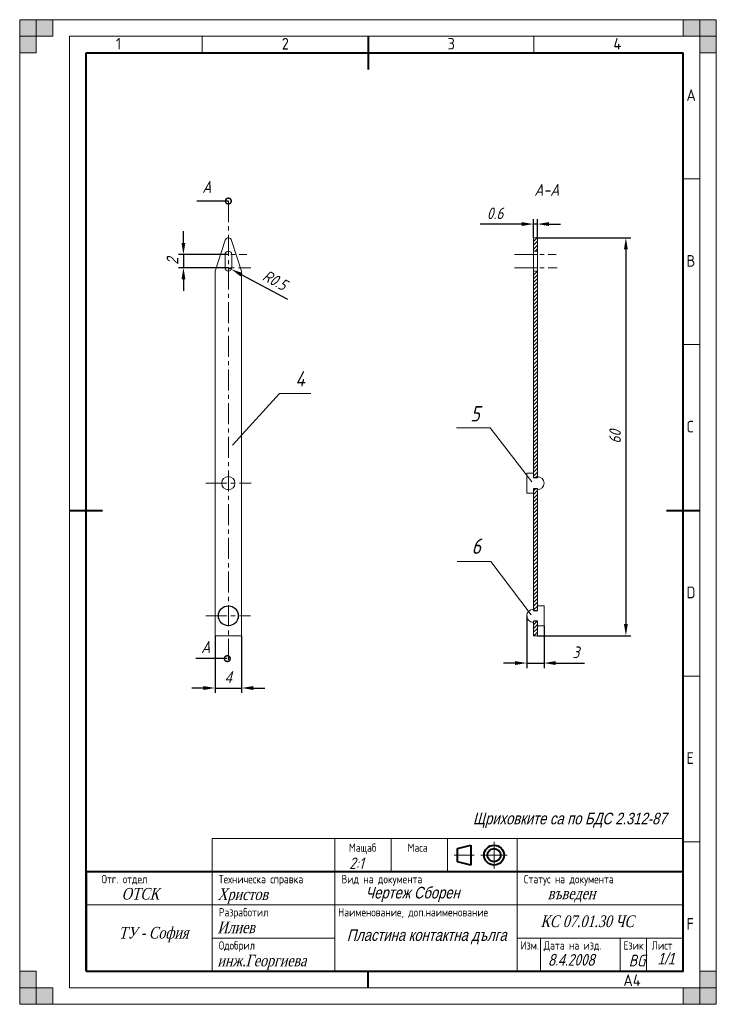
# Model space of a CAD drawing. Extents: x 0 to 210, y 0 to 297.
import ezdxf
from ezdxf.enums import TextEntityAlignment as Align

# ---------------------------------------------------------------- set-up
doc = ezdxf.new("R2010")
doc.units = 0
doc.linetypes.add('CENTER', pattern=[50.8, 31.75, -6.35, 6.35, -6.35])
doc.layers.get('0').update_dxf_attribs({"linetype": 'CONTINUOUS'})
doc.layers.get('DEFPOINTS').update_dxf_attribs({"linetype": 'CONTINUOUS'})
for name, color, linetype, lineweight in [('AxisLine', 6, 'CENTER', 20), ('Dimensions', 1, 'CONTINUOUS', 20), ('Hatch', 3, 'CONTINUOUS', 20), ('Text15', 9, 'CONTINUOUS', 15), ('Text35', 3, 'CONTINUOUS', 35), ('Text50', 9, 'CONTINUOUS', 15), ('Thick Line', 5, 'CONTINUOUS', 25), ('ThickLine', 5, 'CONTINUOUS', 40), ('ThinLine', 1, 'CONTINUOUS', 20)]:
    doc.layers.add(name, color=color, linetype=linetype, lineweight=lineweight)
doc.styles.add('ISO Proportional', font='isocp.shx')
doc.styles.get("Standard").update_dxf_attribs({"font": 'simplexc.shx', "width": 0.8, "oblique": 15})
doc.styles.add('WFTEXTn', font='simplexc.shx', dxfattribs={"width": 0.8})
doc.dimstyles.get("Standard").update_dxf_attribs({"dimtxt": 3.5, "dimasz": 3.5, "dimexe": 1.5, "dimexo": 0, "dimgap": 1.5, "dimtad": 1, "dimdsep": 46, "dimtxsty": 'Standard', "dimcen": -1.5, "dimdle": 1.25, "dimadec": 0, "dimazin": 0, "dimtfac": 0.75, "dimtdec": 1, "dimtmove": 0, "dimatfit": 3, "dimfxl": 0, "dimtolj": 1, "dimarcsym": 0})
doc.dimstyles.new('STANDARD$7', dxfattribs={"dimtxt": 3.5, "dimasz": 3.5, "dimexe": 1.5, "dimexo": 0, "dimgap": 1.5, "dimtad": 1, "dimdsep": 46, "dimtxsty": 'Standard', "dimblk1": 'DOTSMALL', "dimblk2": 'DOTSMALL', "dimsah": 1, "dimcen": -1.5, "dimdle": 1.25, "dimadec": 0, "dimazin": 0, "dimtfac": 0.75, "dimtdec": 1, "dimtmove": 0, "dimatfit": 3, "dimldrblk": 'DOTSMALL', "dimfxl": 0, "dimtolj": 1, "dimarcsym": 0})

# ---------------------------------------------------------------- blocks, each defined once
blk = doc.blocks.new('*D5')
at = {"layer": 'DEFPOINTS', "color": 0, "ltscale": 0.2}
for p in [(58.9, 111.19), (66.9, 111.19), (66.9, 95.41)]:
    blk.add_point(p, dxfattribs=at)
at = {"layer": 'Dimensions', "color": 0, "lineweight": -2, "ltscale": 0.2}
for p, q in [((58.9, 111.19), (58.9, 93.91)), ((66.9, 111.19), (66.9, 93.91)), ((55.4, 95.41), (51.9, 95.41)), ((58.9, 95.41), (66.9, 95.41)), ((70.4, 95.41), (73.9, 95.41))]:
    blk.add_line(p, q, dxfattribs=at)
at = {"layer": 'Dimensions', "color": 0, "ltscale": 0.2}
for points in [[(55.4, 95.99), (55.4, 94.82), (58.9, 95.41)], [(70.4, 95.99), (70.4, 94.82), (66.9, 95.41)]]:
    blk.add_solid(points, dxfattribs=at)
at = {"layer": 'Dimensions', "color": 0, "ltscale": 0.2, "insert": (62.9, 98.67), "char_height": 3.5, "attachment_point": 5}
blk.add_mtext('\\A1;{\\fProxy 1|b0|i0|c204|p0;4}', dxfattribs=at)
blk = doc.blocks.new('*D6')
at = {"layer": 'DEFPOINTS', "color": 0, "ltscale": 0.2}
for p in [(62.9, 226.19), (49.36, 222.19), (62.9, 222.19)]:
    blk.add_point(p, dxfattribs=at)
at = {"layer": 'Dimensions', "color": 0, "lineweight": -2, "ltscale": 0.2}
for p, q in [((49.36, 229.69), (49.36, 233.19)), ((62.9, 226.19), (47.86, 226.19)), ((49.36, 226.19), (49.36, 222.19)), ((62.9, 222.19), (47.86, 222.19)), ((49.36, 218.69), (49.36, 215.19))]:
    blk.add_line(p, q, dxfattribs=at)
at = {"layer": 'Dimensions', "color": 0, "ltscale": 0.2}
for points in [[(48.77, 229.69), (49.94, 229.69), (49.36, 226.19)], [(48.77, 218.69), (49.94, 218.69), (49.36, 222.19)]]:
    blk.add_solid(points, dxfattribs=at)
at = {"layer": 'Dimensions', "color": 0, "ltscale": 0.2, "insert": (46.09, 224.19), "char_height": 3.5, "attachment_point": 5, "rotation": 90}
blk.add_mtext('\\A1;{\\fProxy 1|b0|i0|c204|p0;2}', dxfattribs=at)
blk = doc.blocks.new('*D7')
at = {"layer": 'DEFPOINTS', "color": 0, "ltscale": 0.2}
for p in [(62.9, 222.19), (63.78, 221.72)]:
    blk.add_point(p, dxfattribs=at)
at = {"layer": 'Dimensions', "color": 0, "lineweight": -2, "ltscale": 0.2}
for p, q in [((62.9, 222.19), (63.78, 221.72)), ((80.85, 212.64), (66.87, 220.08))]:
    blk.add_line(p, q, dxfattribs=at)
at = {"layer": 'Dimensions', "color": 0, "ltscale": 0.2}
blk.add_solid([(67.15, 220.6), (66.6, 219.57), (63.78, 221.72)], dxfattribs=at)
at = {"layer": 'Dimensions', "color": 0, "ltscale": 0.2, "insert": (76.94, 218.41), "char_height": 3.5, "attachment_point": 5, "rotation": 331.9741}
blk.add_mtext('\\A1;R0.5', dxfattribs=at)
blk = doc.blocks.new('*D11')
at = {"layer": 'DEFPOINTS', "color": 0, "ltscale": 0.2}
for p in [(154.86, 235.35), (154.86, 231.19), (156.06, 231.19)]:
    blk.add_point(p, dxfattribs=at)
at = {"layer": 'ThinLine', "color": 0, "lineweight": -2, "ltscale": 0.2}
for p, q in [((151.36, 235.35), (138.77, 235.35)), ((154.86, 231.19), (154.86, 236.85)), ((156.06, 235.35), (154.86, 235.35)), ((156.06, 231.19), (156.06, 236.85)), ((159.56, 235.35), (163.06, 235.35))]:
    blk.add_line(p, q, dxfattribs=at)
at = {"layer": 'ThinLine', "color": 0, "ltscale": 0.2}
for points in [[(151.36, 235.94), (151.36, 234.77), (154.86, 235.35)], [(159.56, 235.94), (159.56, 234.77), (156.06, 235.35)]]:
    blk.add_solid(points, dxfattribs=at)
at = {"layer": 'ThinLine', "color": 0, "ltscale": 0.2, "insert": (143.32, 238.6), "char_height": 3.5, "attachment_point": 5}
blk.add_mtext('\\A1;0.6', dxfattribs=at)
blk = doc.blocks.new('*D13')
at = {"layer": 'DEFPOINTS', "color": 0, "ltscale": 0.2}
for p in [(156.06, 231.19), (156.06, 111.19), (182.74, 111.19)]:
    blk.add_point(p, dxfattribs=at)
at = {"layer": 'ThinLine', "color": 0, "lineweight": -2, "ltscale": 0.2}
for p, q in [((156.06, 231.19), (184.24, 231.19)), ((182.74, 227.69), (182.74, 114.69)), ((156.06, 111.19), (184.24, 111.19))]:
    blk.add_line(p, q, dxfattribs=at)
at = {"layer": 'ThinLine', "color": 0, "ltscale": 0.2}
for points in [[(182.16, 227.69), (183.32, 227.69), (182.74, 231.19)], [(182.16, 114.69), (183.32, 114.69), (182.74, 111.19)]]:
    blk.add_solid(points, dxfattribs=at)
at = {"layer": 'ThinLine', "color": 0, "ltscale": 0.2, "insert": (179.49, 171.19), "char_height": 3.5, "attachment_point": 5, "rotation": 90}
blk.add_mtext('\\A1;60', dxfattribs=at)
blk = doc.blocks.new('_DOTSMALL')
at = {"color": 0, "linetype": 'ByBlock', "ltscale": 0.5, "const_width": 0.5}
blk.add_lwpolyline([(-0.0625, 0, 1), (0.0625, 0, 1)], format="xyb", close=True, dxfattribs=at)
blk = doc.blocks.new('*D23')
at = {"layer": 'DEFPOINTS', "color": 0, "ltscale": 0.2}
for p in [(152.86, 117.19), (158.06, 114.19), (158.06, 102.94)]:
    blk.add_point(p, dxfattribs=at)
at = {"layer": 'ThinLine', "color": 0, "lineweight": -2, "ltscale": 0.2}
for p, q in [((152.86, 117.19), (152.86, 101.44)), ((158.06, 114.19), (158.06, 101.44)), ((149.36, 102.94), (145.86, 102.94)), ((152.86, 102.94), (158.06, 102.94)), ((161.56, 102.94), (170.29, 102.94))]:
    blk.add_line(p, q, dxfattribs=at)
at = {"layer": 'ThinLine', "color": 0, "ltscale": 0.2}
for points in [[(149.36, 103.52), (149.36, 102.35), (152.86, 102.94)], [(161.56, 103.52), (161.56, 102.35), (158.06, 102.94)]]:
    blk.add_solid(points, dxfattribs=at)
at = {"layer": 'ThinLine', "color": 0, "ltscale": 0.2, "insert": (167.68, 106.19), "char_height": 3.5, "attachment_point": 5}
blk.add_mtext('\\A1;3', dxfattribs=at)

msp = doc.modelspace()

# ---------------------------------------------------------------- hatches: boundary and pattern name
at = {"layer": 'Hatch', "ltscale": 0.2}
h = msp.add_hatch(dxfattribs=at)
h.set_pattern_fill('ANSI31', color=256, scale=0.25, style=0)
h.paths.add_polyline_path([(156.064, 221.195), (154.864, 221.195), (154.864, 158.795), (156.064, 158.795), (156.064, 159.195)])
h.paths.add_polyline_path([(156.064, 231.195), (154.864, 231.195), (154.864, 227.195), (156.064, 227.195)])
h = msp.add_hatch(dxfattribs=at)
h.set_pattern_fill('ANSI31', color=256, scale=0.25, style=0)
h.paths.add_polyline_path([(156.064, 155.595), (154.864, 155.595), (154.864, 119.195), (154.864, 118.795), (156.064, 118.795)])
h.paths.add_polyline_path([(156.064, 115.595), (154.864, 115.595), (154.864, 111.195), (156.064, 111.195)])
at = {"layer": 'ThinLine'}
for points in [[(0, 297), (5, 297), (5, 287), (0, 287)], [(0, 292), (10, 292), (10, 297), (0, 297)], [(210, 297), (210, 292), (200, 292), (200, 297)], [(205, 297), (205, 287), (210, 287), (210, 297)], [(5, 0), (5, 10), (0, 10), (0, 0)], [(210, 0), (205, 0), (205, 10), (210, 10)], [(0, 0), (0, 5), (10, 5), (10, 0)], [(210, 5), (200, 5), (200, 0), (210, 0)]]:
    msp.add_hatch(color=256, dxfattribs=at).paths.add_polyline_path(points)

# ---------------------------------------------------------------- linework, layer by layer
at = {"layer": 'AxisLine', "ltscale": 0.2}
for p, q in [((62.902, 242.293), (62.902, 103.812)), ((56.03, 226.195), (68.491, 226.195)), ((149.174, 226.195), (161.737, 226.195)), ((55.758, 222.195), (69.648, 222.195)), ((149.174, 222.195), (161.979, 222.195)), ((56.073, 157.195), (69.81, 157.195)), ((56.073, 117.195), (69.535, 117.195))]:
    msp.add_line(p, q, dxfattribs=at)
at = {"layer": 'Text15', "ltscale": 0.2}
for p, q in [((64.138, 168.683), (78.339, 184.277)), ((78.339, 184.277), (87.74, 184.277)), ((141.807, 173.905), (131.694, 173.905)), ((154.344, 157.635), (141.807, 173.905)), ((142.038, 133.528), (131.925, 133.528)), ((154.188, 117.517), (142.038, 133.528))]:
    msp.add_line(p, q, dxfattribs=at)
at = {"layer": 'Thick Line', "ltscale": 0.2}
for p, q in [((156.064, 158.795), (154.864, 158.795)), ((156.064, 159.195), (156.064, 158.795)), ((154.864, 155.595), (156.064, 155.595)), ((154.864, 119.195), (154.864, 118.795)), ((154.864, 118.795), (156.064, 118.795)), ((156.064, 115.595), (154.864, 115.595))]:
    msp.add_line(p, q, dxfattribs=at)
msp.add_circle((62.902, 117.195), 3, dxfattribs=at)
at = {"layer": 'ThickLine'}
for p, q in [((105, 292), (105, 282)), ((20, 10), (20, 287)), ((20, 287), (200, 287)), ((200, 10), (200, 287)), ((15, 149), (25, 149)), ((195, 149), (205, 149)), ((132, 47), (136, 48)), ((136, 48), (136, 42)), ((132, 43), (132, 47)), ((136, 42), (132, 43)), ((105, 5), (105, 10))]:
    msp.add_line(p, q, dxfattribs=at)
at = {"layer": 'ThickLine', "linetype": 'Continuous', "lineweight": 15}
for p, q in [((58.902, 221.195), (61.951, 230.506)), ((66.902, 221.195), (63.882, 230.391)), ((154.864, 227.195), (154.864, 231.195)), ((154.864, 231.195), (156.064, 231.195)), ((156.064, 231.195), (156.064, 227.195)), ((61.902, 222.195), (61.902, 226.195)), ((63.902, 222.195), (63.902, 226.195)), ((154.864, 226.195), (154.864, 227.195)), ((154.864, 227.195), (156.064, 227.195)), ((154.864, 222.195), (154.864, 226.195)), ((154.864, 226.195), (156.064, 226.195)), ((156.064, 226.195), (156.064, 227.195)), ((156.064, 222.195), (156.064, 226.195)), ((58.902, 221.195), (58.902, 111.195)), ((66.902, 221.195), (66.902, 111.195)), ((154.864, 222.195), (156.064, 222.195)), ((154.864, 221.195), (154.864, 222.195)), ((156.064, 221.195), (154.864, 221.195)), ((154.864, 158.795), (154.864, 221.195)), ((156.064, 221.195), (156.064, 222.195)), ((156.064, 221.195), (156.064, 159.195)), ((154.864, 160.195), (152.864, 160.195)), ((152.864, 154.195), (152.864, 160.195)), ((154.864, 119.195), (154.864, 155.595)), ((156.064, 155.595), (156.064, 118.795)), ((152.864, 154.195), (154.864, 154.195)), ((158.064, 120.195), (156.064, 120.195)), ((158.064, 120.195), (158.064, 114.195)), ((154.864, 111.195), (154.864, 115.595)), ((156.064, 115.595), (156.064, 111.195)), ((156.064, 114.195), (158.064, 114.195)), ((66.902, 111.195), (58.902, 111.195)), ((156.064, 111.195), (154.864, 111.195))]:
    msp.add_line(p, q, dxfattribs=at)
at = {"layer": 'ThickLine'}
msp.add_lwpolyline([(20, 10), (200, 10), (200, 40), (20, 40)], close=True, dxfattribs=at)
at = {"layer": 'ThickLine', "linetype": 'Continuous', "lineweight": 15}
msp.add_circle((62.902, 157.195), 2, dxfattribs=at)
at = {"layer": 'ThickLine'}
for radius in [3, 2]:
    msp.add_circle((143, 45), radius, dxfattribs=at)
at = {"layer": 'ThickLine', "linetype": 'Continuous', "lineweight": 15}
for centre, radius, start, end in [((62.902, 230.195), 1, 11.29705, 161.86506), ((62.902, 226.195), 1, 360, 180), ((62.902, 222.195), 1, 180, 0), ((156.064, 157.195), 2, 270, 90), ((154.864, 117.195), 2, 90, 270)]:
    msp.add_arc(centre, radius, start, end, dxfattribs=at)
at = {"layer": 'ThinLine'}
for p, q in [((210, 297), (0, 297)), ((0, 297), (0, 0)), ((210, 297), (210, 0)), ((205, 292), (15, 292)), ((15, 292), (15, 5)), ((55, 292), (55, 287)), ((155, 292), (155, 287)), ((205, 292), (205, 5)), ((200, 249), (205, 249)), ((200, 199), (205, 199)), ((200, 99), (205, 99)), ((95.002, 40), (95.002, 50)), ((112.002, 40), (112.002, 50)), ((129.002, 40), (129.002, 50)), ((143, 41), (143, 49)), ((150.002, 40), (150.002, 50)), ((200, 49), (205, 49)), ((131, 45), (137, 45)), ((139, 45), (147, 45)), ((58.002, 10), (58.002, 40)), ((95.002, 10), (95.002, 40)), ((150.002, 10), (150.002, 40)), ((20, 30), (200, 30)), ((58.002, 20), (95.002, 20)), ((150.018, 20), (200, 20)), ((157.002, 20), (157.002, 10)), ((181.002, 10.108), (181.002, 20)), ((189, 9.935), (189, 20)), ((15, 5), (205, 5)), ((0, 0), (210, 0))]:
    msp.add_line(p, q, dxfattribs=at)
for points in [[(0, 297), (5, 297), (5, 287), (0, 287)], [(0, 292), (10, 292), (10, 297), (0, 297)], [(58.002, 40), (200, 40), (200, 50), (58.002, 50)]]:
    msp.add_lwpolyline(points, close=True, dxfattribs=at)
at = {"layer": 'ThinLine', "ltscale": 0.5}
for points in [[(210, 297), (210, 292), (200, 292), (200, 297)], [(205, 297), (205, 287), (210, 287), (210, 297)], [(5, 0), (5, 10), (0, 10), (0, 0)], [(210, 0), (205, 0), (205, 10), (210, 10)], [(0, 0), (0, 5), (10, 5), (10, 0)], [(210, 5), (200, 5), (200, 0), (210, 0)]]:
    msp.add_lwpolyline(points, close=True, dxfattribs=at)

# ---------------------------------------------------------------- texts
at = {"layer": 'Text15', "ltscale": 0.2, "oblique": 15, "width": 0.8}
for s, p in [('4', (83.049, 186.329)), ('5', (135.859, 175.803)), ('6', (136.214, 135.86))]:
    msp.add_text(s, height=4.656, dxfattribs=at).set_placement(p)
at = {"layer": 'Text35', "ltscale": 0.5, "style": 'ISO Proportional'}
for s, p in [('1', (29, 288)), ('2', (79, 288)), ('3', (129, 288)), ('4', (179, 288)), ('A', (201, 272.5)), ('B', (201, 222.5)), ('C', (201, 172.5)), ('D', (201, 122.5)), ('E', (201, 72.5)), ('F', (201, 22.5)), ('A4', (182, 5.5))]:
    msp.add_text(s, height=3.5, dxfattribs=at).set_placement(p)
at = {"layer": 'Text35', "style": 'WFTEXTn', "width": 0.8}
for s, p in [('Мащаб', (103.381, 46)), ('Маса', (119.952, 46)), ('Отг. отдел', (31.571, 36.5))]:
    msp.add_text(s, height=2.5, dxfattribs=at).set_placement(p, align=Align.CENTER)
for s, p in [('Техническа справка', (60, 36.5)), ('Вид на документа', (97, 36.5)), ('Статус на документа', (152, 36.5)), ('Разработил', (60, 26.5)), ('Наименование, доп.наименование', (96, 26.5)), ('Одобрил', (60, 16.5)), ('Изм.', (151, 16.5)), ('Дата на изд.', (157.998, 16.5)), ('Език', (182.017, 16.5)), ('Лист', (190.514, 16.5))]:
    msp.add_text(s, height=2.5, dxfattribs=at).set_placement(p)
at = {"layer": 'Text50', "ltscale": 0.2, "insert": (136.639, 57.782), "char_height": 3.5, "width": 68.95304, "attachment_point": 1}
msp.add_mtext('{\\fArial|b0|i0|c204|p34;Щриховките са по БДС \\fArial|b0|i0|c0|p34;2.312-87}', dxfattribs=at)
at = {"layer": 'ThickLine', "ltscale": 0.2, "char_height": 3.5, "attachment_point": 1}
for s, insert, width in [('2:1', (99.325, 44.291), 9.67313), ('{\\fArial|b0|i0|c204|p34;Чертеж Сборен}', (104.234, 35.425), 42.77271), ('{\\fTimes New Roman|b0|i0|c204|p18;ОТСК}', (30.74, 35.103), 10.65889), ('{\\fTimes New Roman|b0|i0|c204|p18;Христов}', (59.613, 34.952), 30.21725), ('{\\fTimes New Roman|b0|i0|c204|p18;въведен}', (159.206, 35.2), 41.74542), ('{\\fTimes New Roman|b0|i0|c204|p18;КС 07.\\fTimes New Roman|b0|i0|c0|p18;01\\fTimes New Roman|b0|i0|c204|p18;.\\fTimes New Roman|b0|i0|c0|p18;30 \\fTimes New Roman|b0|i0|c204|p18;ЧС}', (157.018, 26.799), 38.27099), ('{\\fTimes New Roman|b0|i0|c204|p18;Илиев}', (59.613, 24.952), 30.21725), ('{\\fTimes New Roman|b0|i0|c204|p18;ТУ - София}', (29.865, 23.347), 22.91612), ('{\\fArial|b0|i0|c204|p34;Пластина контактна дълга}', (98.624, 22.637), 51.37772), ('{\\fTimes New Roman|b0|i0|c204|p18;инж.Георгиева}', (59.613, 14.952), 30.21725), ('{\\fProxy 1|b0|i0|c204|p0;8}.{\\fProxy 1|b0|i0|c204|p0;4}.200{\\fProxy 1|b0|i0|c204|p0;8}', (159.322, 15.176), 21.25045), ('BG', (183.62, 14.946), 3.91532), ('{\\fProxy 1|b0|i0|c204|p0;1/1}', (192.256, 15.521), 6.21844)]:
    msp.add_mtext(s, dxfattribs=dict(at, insert=insert, width=width))
at = {"layer": 'ThinLine', "ltscale": 0.2, "oblique": 15, "width": 0.8}
for s, height, p in [('A', 3.632, (55.025, 244.747)), ('A-A', 3.6319, (155.13, 243.864)), ('A', 3.632, (54.708, 105.933))]:
    msp.add_text(s, height=height, dxfattribs=at).set_placement(p)

# ---------------------------------------------------------------- dimensions: what is measured, and where the dimension line sits
at = {"layer": 'Dimensions', "ltscale": 0.2}
dim = msp.add_linear_dim(base=(49.357, 222.195), p1=(62.902, 226.195), p2=(62.902, 222.195), angle=90, text='{\\fProxy 1|b0|i0|c204|p0;2}', dimstyle='Standard', dxfattribs=at)
dim.commit()
dim.dimension.update_dxf_attribs({"geometry": '*D6', "text_midpoint": (49.357, 224.195), "dimtype": 160})
dim = msp.add_radius_dim(center=(62.902, 222.195), mpoint=(63.784, 221.725), text='R0.5', dimstyle='Standard', dxfattribs=at)
dim.commit()
dim.dimension.update_dxf_attribs({"geometry": '*D7', "text_midpoint": (75.409, 215.537)})
dim = msp.add_linear_dim(base=(66.902, 95.406), p1=(58.902, 111.195), p2=(66.902, 111.195), text='{\\fProxy 1|b0|i0|c204|p0;4}', dimstyle='Standard', dxfattribs=at)
dim.commit()
dim.dimension.update_dxf_attribs({"geometry": '*D5', "text_midpoint": (62.902, 98.67)})
at = {"layer": 'ThinLine', "ltscale": 0.2}
for base, p1, p2, text, picture, middle in [((154.864, 235.353), (156.064, 231.195), (154.864, 231.195), '0.6', '*D11', (143.318, 238.603)), ((158.064, 102.935), (152.864, 117.195), (158.064, 114.195), '3', '*D23', (167.676, 106.185))]:
    dim = msp.add_linear_dim(base=base, p1=p1, p2=p2, text=text, dimstyle='Standard', dxfattribs=at)
    dim.commit()
    dim.dimension.update_dxf_attribs({"geometry": picture, "text_midpoint": middle})
dim = msp.add_linear_dim(base=(182.742, 111.195), p1=(156.064, 231.195), p2=(156.064, 111.195), angle=90, text='60', dimstyle='Standard', dxfattribs=at)
dim.commit()
dim.dimension.update_dxf_attribs({"geometry": '*D13', "text_midpoint": (179.492, 171.195)})

# ---------------------------------------------------------------- leaders
for points in [[(62.902, 242.293), (53.382, 242.293)], [(62.585, 104.271), (53.065, 104.271)]]:
    msp.add_leader(points, dimstyle='STANDARD$7', override={"dimgap": 1.5, "dimtad": 0}, dxfattribs=at)

doc.saveas('drawing.dxf')
